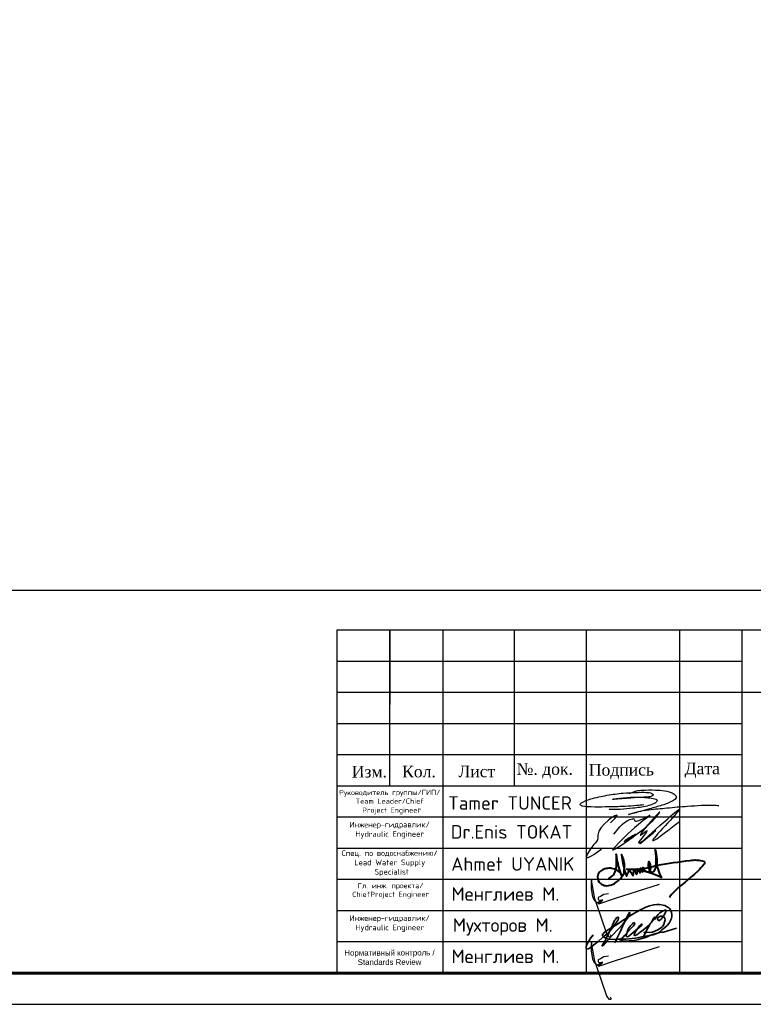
# Model space of a CAD drawing. Header units: inches. Extents: x -397 to 1532, y 9 to 603.
# Tile 1 of 29: x -217 to -100, y 9 to 167. Entities that reach past the tile are written whole.
import ezdxf
from ezdxf.enums import TextEntityAlignment as Align

# ---------------------------------------------------------------- set-up
doc = ezdxf.new("R2010")
doc.units = ezdxf.units.IN
doc.header["$MEASUREMENT"] = 0
for name, color, linetype, lineweight in [('0_Ном._пера__7', 7, 'Continuous', 60), ('A-PENCERE', 12, 'Continuous', 20), ('ANTET', 7, 'Continuous', 15), ('cam', 154, 'Continuous', 25), ('KOT', 250, 'Continuous', 18)]:
    doc.layers.add(name, color=color, linetype=linetype, lineweight=lineweight)
doc.layers.add('ливнеотвод', color=7, linetype='Continuous')
doc.layers.add('НВК_сервис', color=7, linetype='Continuous')
doc.styles.get("Standard").update_dxf_attribs({"font": 'arial.ttf'})
doc.styles.add('TimesCr', font='times.ttf')
doc.styles.add('ViTEXT', font='isocpeur.ttf')
picture_1 = doc.add_image_def('image1.jpg', size_in_pixel=(8192, 4320))

# ---------------------------------------------------------------- blocks, each defined once
blk = doc.blocks.new('A$Cb6e3b2d1')
at = {"color": 172, "lineweight": -3}
for points in [[(9.42, 3.46), (13.25, 6.58), (13.32, 6.59), (13.67, 6.14), (14.02, 6.12), (16.66, 7.26), (15.28, 6.15), (9.77, 1), (9.25, 0.43), (13.86, 3.44), (11.71, 2.18), (15.99, 4.97), (18.6, 7.87), (14.99, 3.39), (16.14, 4.24), (14.42, 1.78), (17.85, 4.17), (14.99, 1.72), (22.66, 8.52), (17.24, 2.25), (22.59, 6.03)], [(8.8, 5.75), (10.13, 7.23), (6.25, 3.31), (6.27, 2.75), (5.38, 1.31), (3.95, -1.17), (7.01, 0.5)]]:
    blk.add_spline(points, degree=3, dxfattribs=at)
blk = doc.blocks.new('ahm')
at = {"layer": 'KOT', "color": 0, "lineweight": 40}
for points in [[(-31.543, 684.287, 0.357556), (-31.508, 684.29), (-31.473, 684.319), (-31.434, 684.353), (-31.419, 684.37), (-31.408, 684.391), (-31.386, 684.436), (-31.373, 684.475), (-31.364, 684.52), (-31.357, 684.561), (-31.354, 684.599), (-31.351, 684.635), (-31.351, 684.67), (-31.351, 684.711, 0.03743), (-31.36, 684.829), (-31.343, 684.713), (-31.335, 684.669), (-31.325, 684.619), (-31.313, 684.57), (-31.298, 684.52), (-31.284, 684.475), (-31.271, 684.43, 0.076982), (-31.229, 684.34), (-31.211, 684.358, 0.226361), (-31.18, 684.452), (-31.174, 684.531, 0.155576), (-31.245, 684.827), (-31.231, 684.771), (-31.223, 684.721), (-31.217, 684.676), (-31.21, 684.63), (-31.204, 684.599), (-31.196, 684.561), (-31.185, 684.509), (-31.175, 684.467), (-31.162, 684.42), (-31.145, 684.371, 0.05927), (-31.133, 684.346, 0.296345), (-31.125, 684.342, 0.327015), (-31.119, 684.349, -0.058736), (-31.11, 684.38, 0.029075), (-31.069, 684.496), (-31.051, 684.458), (-31.033, 684.426), (-31.016, 684.398), (-30.999, 684.367), (-30.991, 684.357, 0.478598), (-30.976, 684.358, 0.303641), (-30.975, 684.37), (-30.969, 684.405), (-30.962, 684.451), (-30.96, 684.484), (-30.959, 684.492), (-30.942, 684.447), (-30.937, 684.431), (-30.928, 684.417), (-30.921, 684.405), (-30.916, 684.396), (-30.91, 684.389, 0.497092), (-30.891, 684.39, -0.52669)], [(-30.891, 684.39), (-30.882, 684.47), (-30.882, 684.503), (-30.872, 684.476), (-30.866, 684.463), (-30.857, 684.45), (-30.845, 684.434), (-30.832, 684.418, 0.597033), (-30.817, 684.42), (-30.816, 684.44), (-30.816, 684.456), (-30.816, 684.485), (-30.817, 684.508), (-30.818, 684.514), (-30.809, 684.492), (-30.8, 684.476), (-30.789, 684.458), (-30.782, 684.45, 0.009614), (-30.769, 684.437, 0.818111), (-30.761, 684.442), (-30.76, 684.475), (-30.76, 684.498), (-30.761, 684.523), (-30.762, 684.53), (-30.748, 684.503), (-30.74, 684.492), (-30.73, 684.479), (-30.722, 684.469), (-30.713, 684.462), (-30.696, 684.448, 0.440313), (-30.607, 684.461, 0.202241), (-30.587, 684.565, 0.021645), (-30.601, 684.621, -0.063307), (-30.611, 684.654, 0.796723), (-30.639, 684.648, 0.029794), (-30.644, 684.572, 0.154488), (-30.604, 684.466, 0.028745), (-30.582, 684.438, 0.497495), (-30.506, 684.457, 0.153338), (-30.469, 684.568), (-30.466, 684.623, 0.025787), (-30.465, 684.78, 0.017451), (-30.473, 684.885, 0.070147), (-30.485, 684.93), (-30.472, 684.875, -0.055645), (-30.447, 684.662, 0.131674), (-30.347, 684.304), (-30.397, 684.327, 0.101608), (-31.121, 684.493), (-31.045, 684.493, 0.075714), (-30.441, 684.581, -0.015793), (-29.703, 684.689, -0.115625), (-29.395, 684.676, -0.471072), (-29.391, 684.6, -0.028714), (-29.53, 684.449), (-29.614, 684.374), (-29.679, 684.319), (-29.747, 684.264), (-29.822, 684.197), (-29.914, 684.12), (-29.984, 684.063), (-30.023, 684.026), (-30.055, 683.996), (-30.084, 683.963), (-30.117, 683.925), (-30.156, 683.871), (-30.163, 683.855)], [(-31.229, 684.34, 0.204076), (-31.322, 684.457, 0.030149), (-31.393, 684.494, 0.10317), (-31.523, 684.513, 0.0941), (-31.646, 684.49, 0.092543), (-31.733, 684.43, 0.166782), (-31.776, 684.321, 0.247289), (-31.713, 684.176, -3.974787)], [(-31.713, 684.176, 0.15797), (-31.604, 684.124, 0.200345), (-31.339, 684.216, 0.025761), (-31.256, 684.292, 0.055607), (-31.194, 684.381, -0.113379)]]:
    blk.add_lwpolyline(points, format="xyb", dxfattribs=at)
blk = doc.blocks.new('A$C5922ce17')
at = {"color": 172, "lineweight": -3, "xscale": 8.934458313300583, "yscale": 8.934458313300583, "zscale": 8.934458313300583, "rotation": 359.9840795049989}
blk.add_blockref('ahm', (286.35, -6112.1), dxfattribs=at)
blk = doc.blocks.new('TT imza')
at = {"layer": 'A-PENCERE', "color": 5, "lineweight": 30}
for points in [[(31392.5, -15598.8), (31353.9, -15602.6), (31291.4, -15606.5), (31182.2, -15609.8), (31106.1, -15609.8), (31059.1, -15606.1), (31047, -15600.1), (31045.2, -15594), (31049.8, -15589.1), (31103.2, -15566), (31191.9, -15546.1), (31280.3, -15534.2), (31350, -15530.6), (31406.3, -15530), (31437, -15536.6), (31444.9, -15542.9), (31432.4, -15551.8), (31408.6, -15555.8), (31340.8, -15559.8), (31299.6, -15563.3), (31223, -15567.7), (31280.8, -15559.3), (31353.6, -15556), (31411.2, -15558.6), (31444.3, -15563.5), (31464.6, -15573.4), (31461.5, -15581.5), (31445.5, -15593), (31410.8, -15604.7), (31333.3, -15616.8), (31264.4, -15622.9), (31232.8, -15624), (31203.8, -15623.7)], [(31313.6, -15536.5), (31352.5, -15522.1), (31384.8, -15518.1), (31457.1, -15517.5), (31552.7, -15536.8), (31563.9, -15545), (31569, -15551.6), (31539, -15582.5), (31491.2, -15600.8), (31424.6, -15619.7), (31373.9, -15634.5), (31308.4, -15651.1)], [(31308.4, -15651.1), (31355.6, -15636), (31420.3, -15624.8), (31518.6, -15615.1), (31631.5, -15605.2), (31706.4, -15600.7), (31787.4, -15600.4), (31801.7, -15601.5)]]:
    blk.add_spline(points, degree=3, dxfattribs=at)
blk = doc.blocks.new('МАРУФ')
at = {"color": 5, "lineweight": 35}
for points in [[(-1057, -156), (-1069, -154), (-1078, -158), (-1084, -167), (-1109, -202), (-1153, -274), (-1186, -345), (-1199, -375), (-1204, -394), (-1204, -412), (-1198, -425), (-1188, -429), (-1163, -427), (-1141, -416), (-1116, -398), (-1019, -323), (-961, -275), (-865, -191), (-750, -98), (-643, 36), (-581, 123), (-558, 164), (-552, 187), (-553, 201), (-558, 214), (-568, 215), (-579, 209), (-587, 200), (-605, 181), (-617, 161), (-629, 145), (-642, 114), (-671, 56), (-783, -186), (-811, -243), (-835, -287), (-863, -333), (-881, -360), (-881, -360), (-875, -367), (-856, -354), (-817, -313), (-777, -261), (-671, -146), (-554, -27), (-459, 74), (-409, 144), (-335, 245), (-326, 260), (-321, 281), (-318, 302), (-324, 307), (-338, 299), (-351, 273), (-366, 243), (-377, 224), (-393, 189), (-427, 112), (-468, 26), (-510, -70), (-575, -203), (-607, -276), (-620, -296), (-586, -229), (-521, -232), (-403, -227), (-206, -206), (-45, -174), (149, -140), (256, -98), (326, -42), (380, 0), (434, 49), (470, 96), (498, 150), (517, 191), (525, 233), (527, 268), (520, 312), (506, 348), (483, 384), (464, 400), (418, 432), (383, 447), (353, 456), (280, 470), (221, 470), (162, 466), (75, 443), (3, 417), (-121, 357), (-243, 289), (-454, 155), (-570, 73), (-741, -30), (-794, -64), (-838, -96), (-861, -120), (-873, -141), (-875, -159), (-855, -183), (-797, -214), (-745, -227), (-650, -236), (-586, -229), (-502, -231), (-464, -196), (-419, -146), (-346, -71), (-294, -8), (-255, 34), (-225, 70), (-222, 91), (-225, 99), (-239, 102), (-258, 92), (-267, 81), (-285, 59), (-306, 42), (-348, -15), (-371, -70), (-387, -133), (-394, -164), (-385, -177), (-369, -180), (-342, -169), (-293, -131), (-212, -59), (-88, 45), (-78, 69), (-89, 77), (-103, 63), (-124, 39), (-176, -28), (-201, -67), (-215, -95), (-229, -121), (-233, -140), (-229, -153), (-215, -155), (-177, -139), (-111, -91), (-47, -41), (47, 41), (131, 125), (179, 174), (193, 200), (185, 216), (162, 200), (134, 157), (116, 110), (89, 83), (45, -4), (-45, -174), (0, -89), (-38, -96), (0, -89), (66, -95), (133, -85), (186, -71), (259, -35), (307, -2), (338, 29), (362, 67), (381, 112), (394, 161), (386, 190), (371, 217), (352, 231), (328, 237), (295, 235), (268, 224), (247, 204), (239, 173), (250, 153), (264, 143), (283, 152), (311, 177), (369, 254), (408, 327), (410, 339), (410, 353), (397, 357), (382, 353), (360, 345), (336, 336), (284, 304), (249, 268), (226, 236), (203, 203), (193, 177), (193, 200)], [(623, -9), (356, -86), (319, -91), (256, -98), (99, -149), (15, -191), (-146, -234), (-262, -261), (-333, -264), (-426, -269), (-468, -264), (-544, -230), (-554, -230)]]:
    blk.add_lwpolyline(points, dxfattribs=at)

msp = doc.modelspace()

# ---------------------------------------------------------------- linework, layer by layer
at = {"color": 7}
for p, q in [((-166.43, 69.38), (-166.43, 14.38)), ((18.57, 69.38), (-166.43, 69.38)), ((-157.93, 44.38), (-157.93, 69.38)), ((-149.43, 69.38), (-149.43, 14.38)), ((-137.93, 44.38), (-137.93, 69.38)), ((-126.43, 69.38), (-126.43, 14.38)), ((-111.43, 69.38), (-111.43, 14.38)), ((-101.43, 69.38), (-101.43, 14.38)), ((-101.43, 64.38), (-166.43, 64.38)), ((18.57, 59.38), (-166.43, 59.38)), ((-101.43, 54.38), (-166.43, 54.38)), ((-101.43, 49.38), (-166.43, 49.38)), ((18.57, 44.38), (-166.43, 44.38)), ((-101.43, 39.38), (-166.43, 39.38)), ((-101.43, 34.38), (-166.43, 34.38)), ((-29.43, 29.38), (-166.43, 29.38)), ((-101.43, 24.38), (-166.43, 24.38)), ((-101.43, 19.38), (-166.43, 19.38)), ((-166.43, 14.38), (18.57, 14.38)), ((-166.43, 14.38), (18.57, 14.38))]:
    msp.add_line(p, q, dxfattribs=at)
at = {"transparency": 33554687}
msp.add_lwpolyline([(-397.2, 9.38), (23.57, 9.38), (23.57, 306.38), (-397.2, 306.38)], close=True, dxfattribs=at)
at = {"color": 7, "lineweight": 25, "flags": 128}
msp.add_lwpolyline([(-157.9, 69.38), (-157.97, 45.46)], dxfattribs=at)
at = {"color": 5, "lineweight": 30}
for points in [[(-122.58, 20.57), (-122.46, 20.38), (-122.46, 20.17), (-122.69, 20.17), (-123.08, 20.68), (-124.79, 25.71), (-125, 26.32), (-125.55, 29.3), (-125.64, 28.93), (-125.64, 27.98), (-125.41, 26.64), (-125.15, 26.06), (-124.66, 25.66), (-124.35, 25.86), (-124.09, 26.03), (-123.86, 26.03), (-123.86, 25.99), (-123.99, 25.83), (-124.33, 25.64), (-124.46, 25.64), (-124.48, 25.61), (-124.48, 25.56), (-124.45, 25.53), (-124.38, 25.52), (-121.72, 26.38), (-114.66, 28.66)], [(-122.86, 27.1), (-123.59, 26.98), (-124.14, 26.69), (-124.47, 26.51), (-124.5, 26.27), (-124.42, 26.14), (-124.22, 26.09), (-123.96, 26.09), (-123.76, 26.19)], [(-122.58, 10.57), (-122.46, 10.38), (-122.46, 10.17), (-122.69, 10.17), (-123.08, 10.68), (-124.79, 15.71), (-125, 16.32), (-125.55, 19.3), (-125.64, 18.93), (-125.64, 17.98), (-125.41, 16.64), (-125.15, 16.06), (-124.66, 15.66), (-124.35, 15.86), (-124.09, 16.03), (-123.86, 16.03), (-123.86, 15.99), (-123.99, 15.83), (-124.33, 15.64), (-124.46, 15.64), (-124.48, 15.61), (-124.48, 15.56), (-124.45, 15.53), (-124.38, 15.52), (-121.72, 16.38), (-114.66, 18.66)], [(-122.86, 17.1), (-123.59, 16.98), (-124.14, 16.69), (-124.47, 16.51), (-124.5, 16.27), (-124.42, 16.14), (-124.22, 16.09), (-123.96, 16.09), (-123.76, 16.19)]]:
    msp.add_lwpolyline(points, dxfattribs=at)
at = {"layer": 'ливнеотвод', "linetype": 'Continuous', "lineweight": 60, "transparency": 33554687}
msp.add_lwpolyline([(-377.2, 14.38), (18.57, 14.38), (18.57, 301.38), (-377.2, 301.38)], close=True, dxfattribs=at)

# ---------------------------------------------------------------- block references
at = {"color": 5, "lineweight": 30, "xscale": 0.007950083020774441, "yscale": 0.007950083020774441, "zscale": 0.007950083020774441}
msp.add_blockref('МАРУФ', (-116.86, 21.65), dxfattribs=at)
at = {"layer": 'ANTET', "xscale": 0.8, "yscale": 0.8, "zscale": 0.8}
for name, p in [('A$Cb6e3b2d1', (-129.54, 33.89)), ('A$C5922ce17', (-127.89, 28.21))]:
    msp.add_blockref(name, p, dxfattribs=at)
at = {"layer": 'cam', "lineweight": -3, "xscale": 0.02942720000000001, "yscale": 0.02942720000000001, "zscale": 0.02942720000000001}
msp.add_blockref('TT imza', (-1040.97, 500.39), dxfattribs=at)

# ---------------------------------------------------------------- texts
at = {"layer": '0_Ном._пера__7', "linetype": 'Continuous', "lineweight": 0, "char_height": 1.8694, "attachment_point": 2, "rotation": 0.1263}
for s, insert in [('{\\fTimes New Roman|b0|i0|c204|p22;Изм.}', (-161.19, 47.64)), ('\\A1;{\\fTimes New Roman|b0|i0|c204|p22;Кол.}', (-153.24, 47.66)), ('{\\fTimes New Roman|b0|i0|c204|p22;Лист}', (-143.96, 47.68)), ('\\A1;{\\fTimes New Roman|b0|i0|c204|p22;№. док.}', (-133.06, 48.06)), ('{\\fTimes New Roman|b0|i0|c204|p22;Подпись}', (-120.77, 47.94)), ('{\\fTimes New Roman|b0|i0|c204|p22;Дата}', (-107.8, 48.16))]:
    msp.add_mtext(s, dxfattribs=dict(at, insert=insert))
at = {"layer": '0_Ном._пера__7', "linetype": 'Continuous', "lineweight": 0, "char_height": 0.9, "width": 16.8074, "attachment_point": 2, "rotation": 0.1263}
for s, insert in [('{\\fISOCPEUR|b0|i0|c204|p34;\\H0.92308x;Руководитель группы/ГИП\\fISOCPEUR|b0|i0|c0|p34;/\\P\\fISOCPEUR|b0|i0|c204|p34;Team Leader/Chief\\fISOCPEUR|b0|i0|c0|p34;\\P\\fISOCPEUR|b0|i0|c204|p34; Project Enginee\\H1.08333x;r}', (-157.92, 43.78)), ('{\\fISOCPEUR|b0|i0|c204|p34;Инженер-гидравлик\\fISOCPEUR|b0|i0|c0|p34;/\\P\\fISOCPEUR|b0|i0|c204|p34;Hydraulic Engineer}', (-157.94, 38.66)), ('{\\fISOCPEUR|b0|i0|c204|p34;Спец. по водоснабжению\\fISOCPEUR|b0|i0|c0|p34;/\\P\\fISOCPEUR|b0|i0|c204|p34;Lead Water Supply\\fISOCPEUR|b0|i0|c0|p34;\\P\\fISOCPEUR|b0|i0|c204|p34; Specialist}', (-157.92, 34.09)), ('{\\fISOCPEUR|b0|i0|c204|p34;\\H0.92308x;Гл\\fISOCPEUR|b0|i0|c0|p34;. \\fISOCPEUR|b0|i0|c204|p34;инж\\fISOCPEUR|b0|i0|c0|p34;. \\fISOCPEUR|b0|i0|c204|p34;проекта\\fISOCPEUR|b0|i0|c0|p34;/\\P\\fISOCPEUR|b0|i0|c204|p34;ChiefProject Engineer\\H1.08333x;\\P\\pt0.55368;\\fISOCPEUR|b0|i0|c0|p34; }', (-157.79, 28.83)), ('{\\fISOCPEUR|b0|i0|c204|p34;Инженер-гидравлик\\fISOCPEUR|b0|i0|c0|p34;/\\P\\fISOCPEUR|b0|i0|c204|p34;Hydraulic Engineer}', (-157.94, 23.66)), ('\\pt0.55368;Нормативный контроль / Standards Review   ', (-157.96, 18.1))]:
    msp.add_mtext(s, dxfattribs=dict(at, insert=insert))
at = {"layer": 'НВК_сервис', "color": 0, "lineweight": -2, "style": 'ViTEXT'}
for s, p in [('Tamer TUNCER', (-148.55, 41.68)), ('Dr.Enis TOKAT', (-148.12, 37.04)), ('Ahmet UYANIK', (-148.06, 31.89))]:
    msp.add_text(s, height=2.1652, dxfattribs=at).set_placement(p, align=Align.MIDDLE_LEFT)
for p in [(-148.03, 26), (-148.03, 16)]:
    msp.add_text('Менглиев М.', height=2.1652, dxfattribs=at).set_placement(p)
at = {"layer": 'НВК_сервис', "color": 0, "insert": (-147.82, 23.17), "char_height": 2.1652, "width": 17.9787, "attachment_point": 1, "style": 'TimesCr'}
msp.add_mtext('\\pt1.33203;{\\fISOCPEUR|b0|i0|c204|p34;Мухторов М.}', dxfattribs=at)

# ---------------------------------------------------------------- pictures from other files: only their frames are drawn
image = msp.add_image(picture_1, insert=(-505.14, 19.1), size_in_units=(585.47, 308.74))
image.set_boundary_path([(1789.67, 494.8), (7327.33, 3526.8)])

doc.saveas('drawing.dxf')
